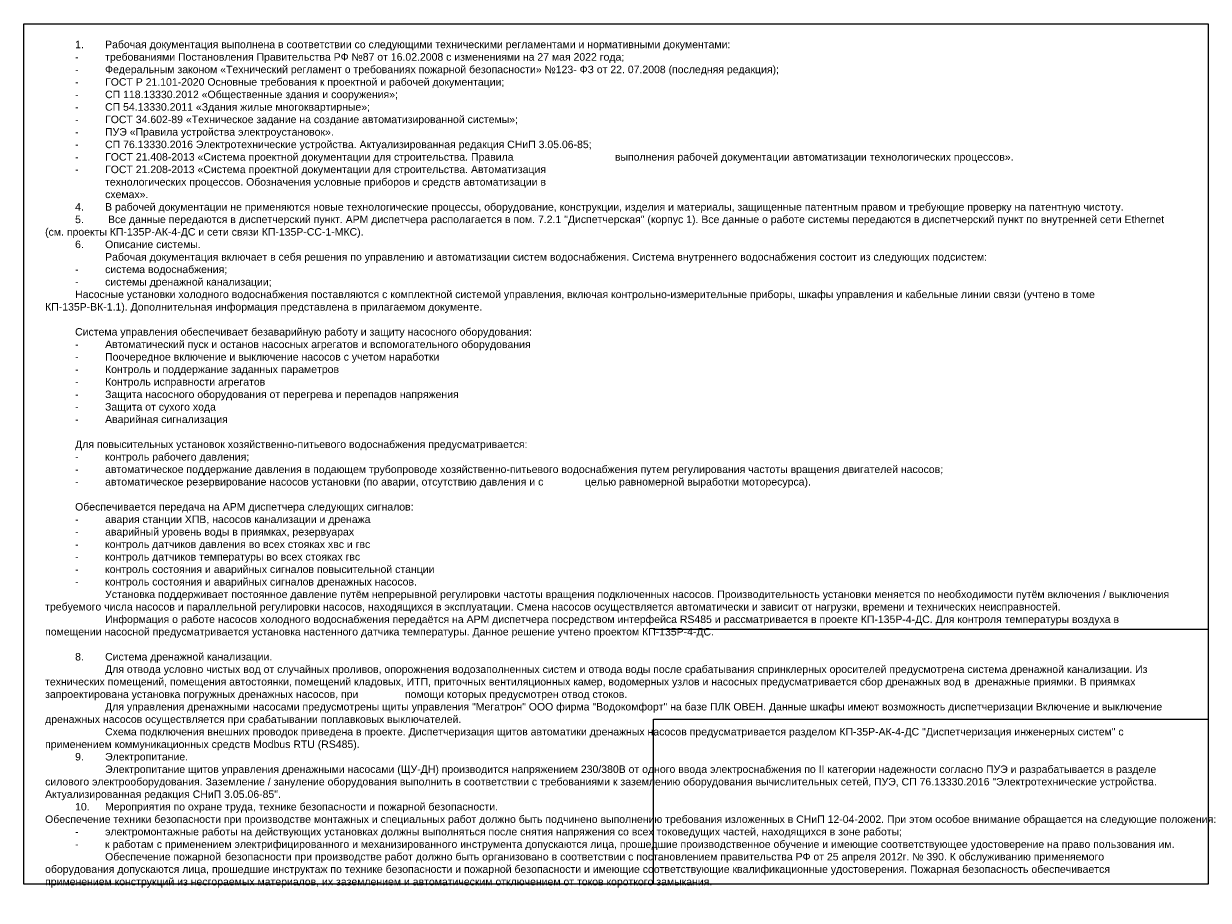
# Model space of a CAD drawing. Header units: millimetres. Extents: x -504 to 1235, y -368 to 611.
# Tile 4 of 8: x 420 to 815, y -351 to -59. Entities that reach past the tile are written whole.
import ezdxf

# ---------------------------------------------------------------- set-up
doc = ezdxf.new("R2010")
doc.units = ezdxf.units.MM
doc.layers.get('0').update_dxf_attribs({"lineweight": 15})
doc.layers.add('UNPLOTTED', color=2, linetype='Continuous', plot=False)
doc.styles.add('CP.Text', font='arial.ttf')

# ---------------------------------------------------------------- blocks, each defined once
blk = doc.blocks.new('*U13')
at = {"layer": 'UNPLOTTED'}
blk.add_line((0, 85), (-185, 85), dxfattribs=at)
for points in [[(0, 0), (-395, 0), (-395, 287), (0, 287)], [(-185, 55), (0, 55), (0, 0), (-185, 0)]]:
    blk.add_lwpolyline(points, close=True, dxfattribs=at)

msp = doc.modelspace()

# ---------------------------------------------------------------- block references
at = {"layer": 'UNPLOTTED'}
msp.add_blockref('*U13', (814.69, -346.01), dxfattribs=at)

# ---------------------------------------------------------------- texts
at = {"insert": (426.83, -64.68), "char_height": 2.5, "width": 375.1304, "attachment_point": 1, "style": 'CP.Text'}
msp.add_mtext('\\pxi4,t3;1.^IРабочая документация выполнена в соответствии со следующими техническими регламентами и нормативными документами:\\P\\ptz;-^Iтребованиями Постановления Правительства РФ №87 от 16.02.2008 с изменениями на 27 мая 2022 года; \\P-^IФедеральным законом «Технический регламент о требованиях пожарной безопасности» №123- ФЗ от 22. 07.2008 (последняя редакция); \\P-^IГОСТ Р 21.101-2020 Основные требования к проектной и рабочей документации; \\P-^IСП 118.13330.2012 «Общественные здания и сооружения»; \\P-^IСП 54.13330.2011 «Здания жилые многоквартирные»; \\P-^IГОСТ 34.602-89 «Техническое задание на создание автоматизированной системы»; \\P-^IПУЭ «Правила устройства электроустановок». \\P-^IСП 76.13330.2016 Электротехнические устройства. Актуализированная редакция СНиП\\~3.05.06-85;\\P-^IГОСТ 21.408-2013 «Система проектной документации для строительства. Правила ^I^I^I^Iвыполнения рабочей документации автоматизации технологических процессов».\\P-^IГОСТ 21.208-2013 «Система проектной документации для строительства. Автоматизация \\P\\pi0;^I^Iтехнологических процессов. Обозначения условные приборов и средств автоматизации в \\P^I^Iсхемах».\\P\\pi4,t3;4.^IВ рабочей документации не применяются новые технологические процессы, оборудование, конструкции, изделия и материалы, защищенные патентным правом и требующие проверку на патентную чистоту.\\P5.^I Все данные передаются в диспетчерский пункт. АРМ диспетчера располагается в пом. 7.2.1 "Диспетчерская" (корпус 1). Все данные о работе системы передаются в диспетчерский пункт по внутренней сети Ethernet (см. проекты КП-135Р-АК-4-ДС и сети связи КП-135Р-СС-1-МКС).\\P6.^IОписание системы.\\P\\ptz;^IРабочая документация включает в себя решения по управлению и автоматизации систем водоснабжения. Система внутреннего водоснабжения состоит из следующих подсистем:\\P-^Iсистема водоснабжения;\\P-^Iсистемы дренажной канализации;\\PНасосные установки холодного водоснабжения поставляются с комплектной системой управления, включая контрольно-измерительные приборы, шкафы управления и кабельные линии связи (учтено в томе КП-135Р-ВК-1.1). Дополнительная информация представлена в прилагаемом документе.  \\P\\PСистема управления обеспечивает безаварийную работу и защиту насосного оборудования: \\P-^IАвтоматический пуск и останов насосных агрегатов и вспомогательного оборудования \\P-^IПоочередное включение и выключение насосов с учетом наработки \\P-^IКонтроль и поддержание заданных параметров \\P-^IКонтроль исправности агрегатов \\P-^IЗащита насосного оборудования от перегрева и перепадов напряжения \\P-^IЗащита от сухого хода \\P-^IАварийная сигнализация \\P\\PДля повысительных установок хозяйственно-питьевого водоснабжения предусматривается:  \\P-^Iконтроль рабочего давления; \\P-^Iавтоматическое поддержание давления в подающем трубопроводе хозяйственно-питьевого водоснабжения путем регулирования частоты вращения двигателей насосов; \\P-^Iавтоматическое резервирование насосов установки (по аварии, отсутствию давления и с ^I^Iцелью равномерной выработки моторесурса). \\P\\PОбеспечивается передача на АРМ диспетчера следующих сигналов: \\P-^Iавария станции ХПВ, насосов канализации и дренажа \\P-^Iаварийный уровень воды в приямках, резервуарах \\P-^Iконтроль датчиков давления во всех стояках хвс и гвс \\P-^Iконтроль датчиков температуры во всех стояках гвс \\P-^Iконтроль состояния и аварийных сигналов повысительной станции \\P-^Iконтроль состояния и аварийных сигналов дренажных насосов.\\P^IУстановка поддерживает постоянное давление путём непрерывной регулировки частоты вращения подключенных насосов. Производительность установки меняется по необходимости путём включения / выключения требуемого числа насосов и параллельной регулировки насосов, находящихся в эксплуатации. Смена насосов осуществляется автоматически и зависит от нагрузки, времени и технических неисправностей.\\P^IИнформация о работе насосов холодного водоснабжения передаётся на АРМ диспетчера посредством интерфейса RS485 и рассматривается в проекте КП-135Р-4-ДС. Для контроля температуры воздуха в помещении насосной предусматривается установка настенного датчика температуры. Данное решение учтено проектом КП-135Р-4-ДС.\\P{\\A1;^I\\P\\pt3;8.^IСистема дренажной канализации.\\P\\ptz;^IДля отвода условно чистых вод от случайных проливов, опорожнения водозаполненных систем и отвода воды после срабатывания спринклерных оросителей предусмотрена система дренажной канализации. Из технических помещений, помещения автостоянки, помещений кладовых, ИТП, приточных вентиляционных камер, водомерных узлов и насосных предусматривается сбор дренажных вод в ^Iдренажные приямки. В приямках запроектирована установка погружных дренажных насосов, при ^I^Iпомощи которых предусмотрен отвод стоков.\\P\\pi8,t4;Для управления дренажными насосами предусмотрены щиты управления "Мегатрон" ООО фирма "Водокомфорт" на базе ПЛК ОВЕН. Данные шкафы имеют возможность диспетчеризации Включение и выключение дренажных насосов осуществляется при срабатывании поплавковых выключателей.\\PСхема подключения внешних проводок приведена в проекте. Диспетчеризация щитов автоматики дренажных насосов предусматривается разделом КП-35Р-АК-4-ДС "Диспетчеризация инженерных систем" с применением коммуникационных средств Modbus RTU (RS485). \\P\\pi4,t3;9.^IЭлектропитание.\\P\\ptz;^IЭлектропитание щитов управления дренажными насосами (ЩУ-ДН) производится напряжением 230/380В от одного ввода электроснабжения по II категории надежности согласно ПУЭ и разрабатывается в разделе силового электрооборудования. Заземление / зануление оборудования выполнить в соответствии с требованиями к заземлению оборудования вычислительных сетей, ПУЭ, СП 76.13330.2016 "Электротехнические устройства. Актуализированная редакция СНиП 3.05.06-85".\\P\\pt3;10.^IМероприятия по охране труда, технике безопасности и пожарной безопасности.\\P\\pi0,tz;Обеспечение техники безопасности при производстве монтажных и специальных работ должно быть подчинено выполнению требования изложенных в СНиП 12-04-2002. При этом особое внимание обращается на следующие положения:\\P\\pi4;-^Iэлектромонтажные работы на действующих установках должны выполняться после снятия напряжения со всех токоведущих частей, находящихся в зоне работы;\\P-^Iк работам с применением электрифицированного и механизированного инструмента допускаются лица, прошедшие производственное обучение и имеющие соответствующее удостоверение на право пользования им.\\P^IОбеспечение пожарной^Iбезопасности при производстве работ должно быть организовано в соответствии с постановлением правительства РФ от 25 апреля 2012г. № 390. К обслуживанию применяемого оборудования допускаются лица, прошедшие инструктаж по технике безопасности и пожарной безопасности и имеющие соответствующие квалификационные удостоверения. Пожарная безопасность обеспечивается применением конструкций из несгораемых материалов, их заземлением и автоматическим отключением от токов короткого замыкания.\\P\\pi-4,l4,b0.25,a0.25;}', dxfattribs=at)

doc.saveas('drawing.dxf')
